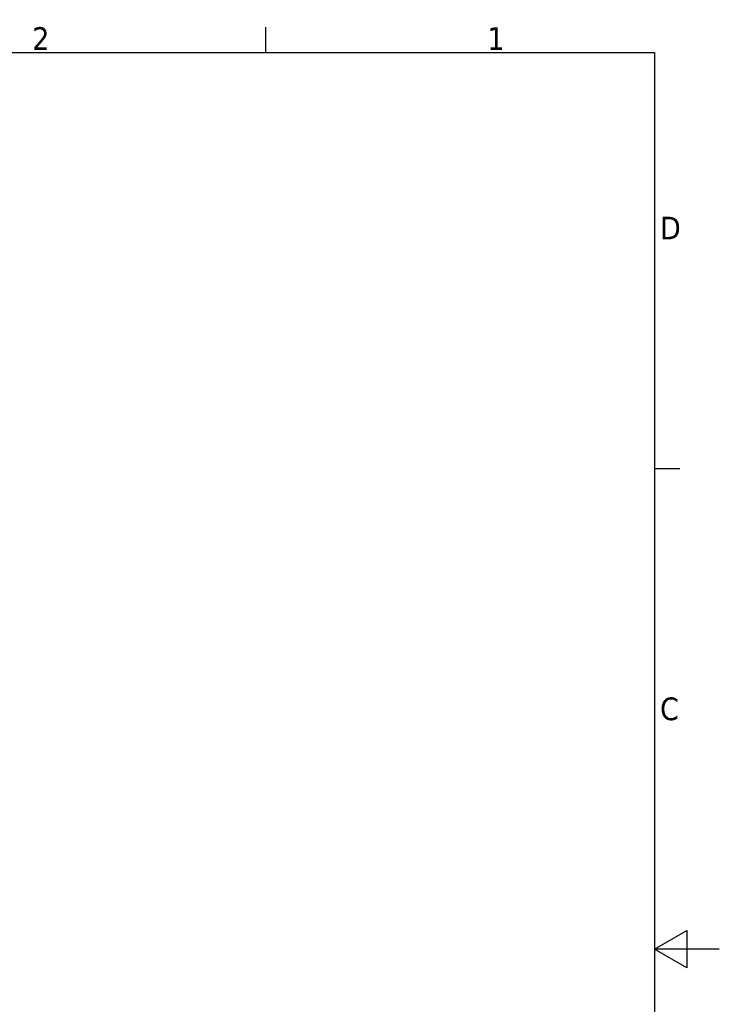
# Model space of a CAD drawing. Header units: millimetres. Extents: x 0 to 420, y 0 to 297.
# Tile 5 of 5: x 312 to 420, y 140 to 292. Entities that reach past the tile are written whole.
import ezdxf

# ---------------------------------------------------------------- set-up
doc = ezdxf.new("R2010")
doc.units = ezdxf.units.MM
doc.layers.get('0').update_dxf_attribs({"lineweight": 25})
doc.layers.add('Geometria schizzo (ISO)', color=7, linetype='Continuous', lineweight=25)
doc.layers.add('Simbolo (ISO)', color=7, linetype='Continuous', lineweight=25)
doc.styles.add('DEFAULT-ISO', font='tahoma.ttf')

# ---------------------------------------------------------------- blocks, each defined once
blk = doc.blocks.new('Bordi Bordo di default')
at = {"layer": 'Geometria schizzo (ISO)'}
for p, q in [((350, 287), (350, 290.9)), ((410, 222.75), (413.9, 222.75))]:
    blk.add_line(p, q, dxfattribs=at)
at = {"layer": 'Geometria schizzo (ISO)', "flags": 128}
for points in [[(10, 10), (10, 287), (410, 287), (410, 10), (10, 10)], [(420, 148.5), (410, 148.5), (415, 151.39), (415, 145.61), (410, 148.5)]]:
    blk.add_lwpolyline(points, dxfattribs=at)
at = {"layer": 'Simbolo (ISO)', "char_height": 3.5, "attachment_point": 7, "style": 'DEFAULT-ISO'}
for s, insert in [('2', (313.94, 287.4)), ('1', (384.21, 287.4)), ('D', (410.87, 258.13)), ('C', (410.86, 183.81))]:
    blk.add_mtext(s, dxfattribs=dict(at, insert=insert))

msp = doc.modelspace()

# ---------------------------------------------------------------- block references
msp.add_blockref('Bordi Bordo di default', (0, 0))

doc.saveas('drawing.dxf')
